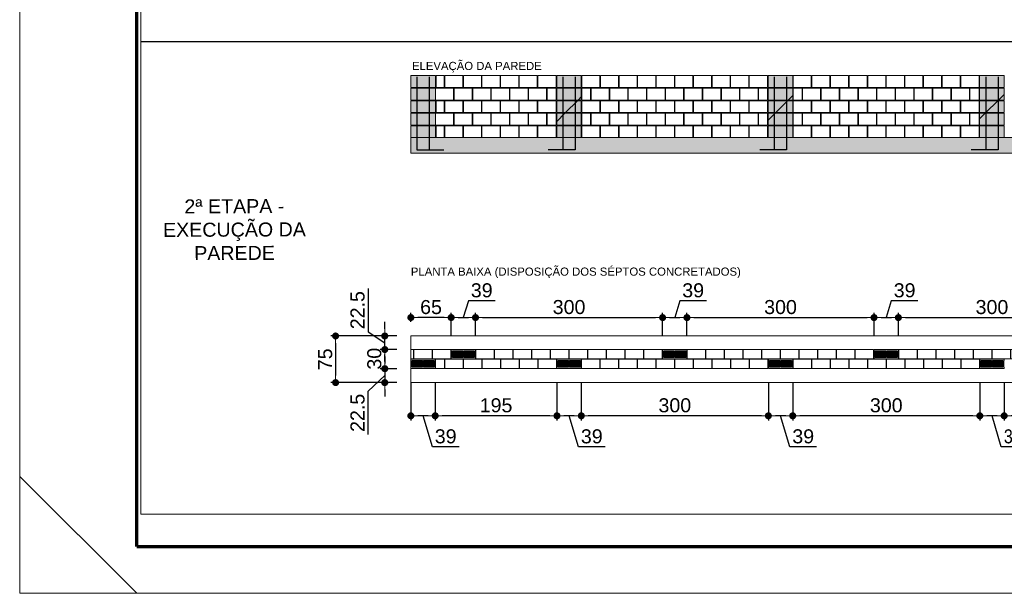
# Model space of a CAD drawing. Header units: millimetres. Extents: x 83 to 471, y -739 to 93.
# Tile 25 of 185: x 94 to 115, y -641 to -629. Entities that reach past the tile are written whole.
import ezdxf
from ezdxf.enums import TextEntityAlignment as Align

# ---------------------------------------------------------------- set-up
doc = ezdxf.new("R2010")
doc.units = ezdxf.units.MM
for name, color, linetype, lineweight in [('.', 7, 'Continuous', 5), ('__MAGNUS.Cota', 30, 'Continuous', 9), ('__MAGNUS.Margem', 7, 'Continuous', 70), ('__MAGNUS.Selo', 7, 'Continuous', 30), ('ALVEOLOS', 7, 'Continuous', 9), ('COTAS', 250, 'Continuous', 5), ('ELE_REF_NOME_PORTICO', 7, 'Continuous', 9), ('MEIA_PECA', 7, 'Continuous', 0), ('PECA_COMPLETA', 7, 'Continuous', 0), ('PECA_DE_PREENCHIMENTO', 7, 'Continuous', 0), ('PREEN_ALVEOLOS', 7, 'Continuous', 9), ('ROTULOS_VERTICAIS', 7, 'Continuous', 9), ('VIG_FACES', 186, 'Continuous', 9)]:
    doc.layers.add(name, color=color, linetype=linetype, lineweight=lineweight)
doc.layers.add('PGCR_Arq_TEXTO', color=7, linetype='Continuous')
doc.styles.add('Arial', font='arial.ttf')
doc.styles.add('Arial Narrow', font='ARIALN.TTF')
doc.dimstyles.new('Copy of UM_75.000000', dxfattribs={"dimtxt": 0.3, "dimasz": 0.15, "dimexe": 0.1, "dimexo": 0.3, "dimgap": 0.07, "dimtad": 1, "dimdec": 0, "dimlfac": 75, "dimzin": 0, "dimdsep": 46, "dimtxsty": 'Arial', "dimblk": 'DOT', "dimcen": 0.09, "dimdle": 0.1, "dimclrd": 30, "dimclre": 30, "dimclrt": 7, "dimadec": 1, "dimazin": 2, "dimtfac": 1, "dimtdec": 0, "dimtofl": 0, "dimtmove": 0, "dimatfit": 3, "dimldrblk": 'DOT', "dimfxl": 1, "dimtolj": 1, "dimarcsym": 0})

# ---------------------------------------------------------------- blocks, each defined once
blk = doc.blocks.new('*U1866')
at = {"layer": '__MAGNUS.Margem', "lineweight": 9}
for p, q in [((-1005.92, -12.28), (-1005.92, 828.72)), ((-1005.92, 12.72), (-980.92, -12.28)), ((-1005.92, -12.28), (183.08, -12.28))]:
    blk.add_line(p, q, dxfattribs=at)
at = {"layer": '__MAGNUS.Margem', "linetype": 'Continuous'}
for q in [(-980.92, 818.72), (173.08, -2.28)]:
    blk.add_line((-980.92, -2.28), q, dxfattribs=at)
at = {"layer": '__MAGNUS.Selo', "style": 'Arial Narrow', "width": 1}
for tag, height, p in [('PROPRIETÁRIO', 3.4, (17.21, 48.91)), ('EDIFICAÇÃORESIDENCIAL', 3.4, (17.21, 40.61)), ('ESTRUTURAL', 3.4, (17.8, 20.69)), ('ANTEPROJETO', 2.43, (111.69, 13.5)), ('ARQ01/01', 5.5, (139.44, 9.5)), ('INDICADA', 2.43, (111.53, 8))]:
    blk.add_attdef(tag, text='', height=height, dxfattribs=at).set_placement(p, align=Align.MIDDLE_LEFT)
at = {"layer": '__MAGNUS.Selo', "lineweight": 30, "flags": 104}
for tag, p in [('ENDEREÇODAOBRA', (17.21, 33.54)), ('ENDEREÇODAOBRA', (17.21, 27.87)), ('TÍTULO', (17.21, 10.8))]:
    blk.add_attdef(tag, text='', height=3.4, dxfattribs=at).set_placement(p, align=Align.MIDDLE_LEFT)
blk = doc.blocks.new('prumada')
at = {"layer": '.'}
h = blk.add_hatch(dxfattribs=at)
h.set_pattern_fill('ANSI31', color=256)
h.paths.add_polyline_path([(-0.525, 0.789), (-0.525, 0.536), (0, 0.536), (0, 0.789), (-0.525, 0.789), (-0.525, 0.789)])
h.paths.add_polyline_path([(-0.525, 1.057), (-0.525, 0.804), (0, 0.804), (0, 1.057), (-0.525, 1.057), (-0.525, 1.057)])
h.paths.add_polyline_path([(-0.525, 0.521), (-0.525, 0.268), (0, 0.268), (0, 0.521), (-0.525, 0.521), (-0.525, 0.521)])
h.paths.add_polyline_path([(-0.525, 0.253), (-0.525, 0), (0, 0), (0, 0.253), (-0.525, 0.253), (-0.525, 0.253)])
h.paths.add_polyline_path([(-0.525, 1.325), (-0.525, 1.072), (0, 1.072), (0, 1.325), (-0.525, 1.325), (-0.525, 1.325)])
h = blk.add_hatch(color=254, dxfattribs=at)
h.dxf.hatch_style = 1
h.paths.add_polyline_path([(-0.525, 0.789), (-0.525, 0.536), (0, 0.536), (0, 0.789), (-0.525, 0.789), (-0.525, 0.789)])
h.paths.add_polyline_path([(-0.525, 1.057), (-0.525, 0.804), (0, 0.804), (0, 1.057), (-0.525, 1.057), (-0.525, 1.057)])
h.paths.add_polyline_path([(-0.525, 0.521), (-0.525, 0.268), (0, 0.268), (0, 0.521), (-0.525, 0.521), (-0.525, 0.521)])
h.paths.add_polyline_path([(-0.525, 0.253), (-0.525, 0), (0, 0), (0, 0.253), (-0.525, 0.253), (-0.525, 0.253)])
h.paths.add_polyline_path([(-0.525, 1.325), (-0.525, 1.072), (0, 1.072), (0, 1.325), (-0.525, 1.325), (-0.525, 1.325)])
for points in [[(-0.394, 1.3), (-0.394, -0.26), (-0.705, -0.26)], [(-0.131, 1.3), (-0.131, -0.26), (-0.442, -0.26)]]:
    blk.add_lwpolyline(points)
at = {"layer": 'PECA_COMPLETA'}
for points in [[(-0.525, 1.325), (-0.525, 1.072), (0, 1.072), (0, 1.325), (-0.525, 1.325)], [(-0.525, 1.057), (-0.525, 0.804), (0, 0.804), (0, 1.057), (-0.525, 1.057)], [(-0.525, 0.789), (-0.525, 0.536), (0, 0.536), (0, 0.789), (-0.525, 0.789)], [(-0.525, 0.521), (-0.525, 0.268), (0, 0.268), (0, 0.521), (-0.525, 0.521)], [(-0.525, 0.253), (-0.525, 0), (0, 0), (0, 0.253), (-0.525, 0.253)]]:
    blk.add_lwpolyline(points, close=True, dxfattribs=at)
blk = doc.blocks.new('blocoss50')
at = {"layer": 'MEIA_PECA'}
for points in [[(-0.467, -0.268), (-0.467, -0.521), (-0.274, -0.521), (-0.274, -0.268), (-0.467, -0.268)], [(-0.467, -0.804), (-0.467, -1.057), (-0.274, -1.057), (-0.274, -0.804), (-0.467, -0.804)]]:
    blk.add_lwpolyline(points, close=True, dxfattribs=at)
at = {"layer": 'PECA_COMPLETA'}
for points in [[(-4.243, 0), (-4.243, -0.253), (-3.857, -0.253), (-3.857, 0), (-4.243, 0)], [(-3.846, 0), (-3.846, -0.253), (-3.459, -0.253), (-3.459, 0), (-3.846, 0)], [(-3.448, 0), (-3.448, -0.253), (-3.062, -0.253), (-3.062, 0), (-3.448, 0)], [(-3.051, 0), (-3.051, -0.253), (-2.664, -0.253), (-2.664, 0), (-3.051, 0)], [(-2.653, 0), (-2.653, -0.253), (-2.266, -0.253), (-2.266, 0), (-2.653, 0)], [(-2.256, 0), (-2.256, -0.253), (-1.869, -0.253), (-1.869, 0), (-2.256, 0)], [(-1.858, 0), (-1.858, -0.253), (-1.471, -0.253), (-1.471, 0), (-1.858, 0)], [(-1.461, 0), (-1.461, -0.253), (-1.074, -0.253), (-1.074, 0), (-1.461, 0)], [(-1.063, 0), (-1.063, -0.253), (-0.676, -0.253), (-0.676, 0), (-1.063, 0)], [(-0.666, 0), (-0.666, -0.253), (-0.274, -0.253), (-0.274, 0), (-0.666, 0)], [(-4.243, -0.268), (-4.243, -0.521), (-4.055, -0.521), (-4.055, -0.268)], [(-4.044, -0.268), (-4.044, -0.521), (-3.658, -0.521), (-3.658, -0.268), (-4.044, -0.268)], [(-3.647, -0.268), (-3.647, -0.521), (-3.26, -0.521), (-3.26, -0.268), (-3.647, -0.268)], [(-3.249, -0.268), (-3.249, -0.521), (-2.863, -0.521), (-2.863, -0.268), (-3.249, -0.268)], [(-2.852, -0.268), (-2.852, -0.521), (-2.465, -0.521), (-2.465, -0.268), (-2.852, -0.268)], [(-2.454, -0.268), (-2.454, -0.521), (-2.068, -0.521), (-2.068, -0.268), (-2.454, -0.268)], [(-2.057, -0.268), (-2.057, -0.521), (-1.67, -0.521), (-1.67, -0.268), (-2.057, -0.268)], [(-1.659, -0.268), (-1.659, -0.521), (-1.273, -0.521), (-1.273, -0.268), (-1.659, -0.268)], [(-1.262, -0.268), (-1.262, -0.521), (-0.875, -0.521), (-0.875, -0.268), (-1.262, -0.268)], [(-0.864, -0.268), (-0.864, -0.521), (-0.478, -0.521), (-0.478, -0.268), (-0.864, -0.268)], [(-4.243, -0.536), (-4.243, -0.789), (-3.857, -0.789), (-3.857, -0.536), (-4.243, -0.536)], [(-3.846, -0.536), (-3.846, -0.789), (-3.459, -0.789), (-3.459, -0.536), (-3.846, -0.536)], [(-3.448, -0.536), (-3.448, -0.789), (-3.062, -0.789), (-3.062, -0.536), (-3.448, -0.536)], [(-3.051, -0.536), (-3.051, -0.789), (-2.664, -0.789), (-2.664, -0.536), (-3.051, -0.536)], [(-2.653, -0.536), (-2.653, -0.789), (-2.266, -0.789), (-2.266, -0.536), (-2.653, -0.536)], [(-2.256, -0.536), (-2.256, -0.789), (-1.869, -0.789), (-1.869, -0.536), (-2.256, -0.536)], [(-1.858, -0.536), (-1.858, -0.789), (-1.471, -0.789), (-1.471, -0.536), (-1.858, -0.536)], [(-1.461, -0.536), (-1.461, -0.789), (-1.074, -0.789), (-1.074, -0.536), (-1.461, -0.536)], [(-1.063, -0.536), (-1.063, -0.789), (-0.676, -0.789), (-0.676, -0.536), (-1.063, -0.536)], [(-0.666, -0.536), (-0.666, -0.789), (-0.274, -0.789), (-0.274, -0.536), (-0.666, -0.536)], [(-4.243, -0.804), (-4.243, -1.057), (-4.055, -1.057), (-4.055, -0.804)], [(-4.044, -0.804), (-4.044, -1.057), (-3.658, -1.057), (-3.658, -0.804), (-4.044, -0.804)], [(-3.647, -0.804), (-3.647, -1.057), (-3.26, -1.057), (-3.26, -0.804), (-3.647, -0.804)], [(-3.249, -0.804), (-3.249, -1.057), (-2.863, -1.057), (-2.863, -0.804), (-3.249, -0.804)], [(-2.852, -0.804), (-2.852, -1.057), (-2.465, -1.057), (-2.465, -0.804), (-2.852, -0.804)], [(-2.454, -0.804), (-2.454, -1.057), (-2.068, -1.057), (-2.068, -0.804), (-2.454, -0.804)], [(-2.057, -0.804), (-2.057, -1.057), (-1.67, -1.057), (-1.67, -0.804), (-2.057, -0.804)], [(-1.659, -0.804), (-1.659, -1.057), (-1.273, -1.057), (-1.273, -0.804), (-1.659, -0.804)], [(-1.262, -0.804), (-1.262, -1.057), (-0.875, -1.057), (-0.875, -0.804), (-1.262, -0.804)], [(-0.864, -0.804), (-0.864, -1.057), (-0.478, -1.057), (-0.478, -0.804), (-0.864, -0.804)], [(-4.243, -1.072), (-4.243, -1.325), (-3.857, -1.325), (-3.857, -1.072), (-4.243, -1.072)], [(-3.846, -1.072), (-3.846, -1.325), (-3.459, -1.325), (-3.459, -1.072), (-3.846, -1.072)], [(-3.448, -1.072), (-3.448, -1.325), (-3.062, -1.325), (-3.062, -1.072), (-3.448, -1.072)], [(-3.051, -1.072), (-3.051, -1.325), (-2.664, -1.325), (-2.664, -1.072), (-3.051, -1.072)], [(-2.653, -1.072), (-2.653, -1.325), (-2.266, -1.325), (-2.266, -1.072), (-2.653, -1.072)], [(-2.256, -1.072), (-2.256, -1.325), (-1.869, -1.325), (-1.869, -1.072), (-2.256, -1.072)], [(-1.858, -1.072), (-1.858, -1.325), (-1.471, -1.325), (-1.471, -1.072), (-1.858, -1.072)], [(-1.461, -1.072), (-1.461, -1.325), (-1.074, -1.325), (-1.074, -1.072), (-1.461, -1.072)], [(-1.063, -1.072), (-1.063, -1.325), (-0.676, -1.325), (-0.676, -1.072), (-1.063, -1.072)], [(-0.666, -1.072), (-0.666, -1.325), (-0.274, -1.325), (-0.274, -1.072), (-0.666, -1.072)]]:
    blk.add_lwpolyline(points, close=True, dxfattribs=at)
blk = doc.blocks.new('bloco 8 furos')
at = {"layer": 'PECA_COMPLETA'}
blk.add_lwpolyline([(0, 0.1), (0.392, 0.1), (0.392, -0.1), (0, -0.1)], close=True, dxfattribs=at)
blk = doc.blocks.new('*U4707')
blk.add_blockref('bloco 8 furos', (-0.196, 0))
blk = doc.blocks.new('*U4706')
at = {"color": 0, "linetype": 'ByBlock', "lineweight": -2, "transparency": 16777216}
for p in [(-3.589, 0), (-3.19, 0), (-2.792, 0), (-2.393, 0), (-1.994, 0), (-1.595, 0), (-1.196, 0), (-0.798, 0), (-0.399, 0), (0, 0)]:
    blk.add_blockref('*U4707', p, dxfattribs=at)
blk = doc.blocks.new('ghghghhfghfgh')
at = {"layer": 'ROTULOS_VERTICAIS'}
h = blk.add_hatch(color=256, dxfattribs=at)
edge = h.paths.add_edge_path(flags=0)
edge.add_arc((-0.438, -0.1), 0.0133, 0, 360)
h = blk.add_hatch(color=256, dxfattribs=at)
edge = h.paths.add_edge_path(flags=0)
edge.add_arc((-0.326, -0.1), 0.0133, 0, 360)
h = blk.add_hatch(color=256, dxfattribs=at)
edge = h.paths.add_edge_path(flags=0)
edge.add_arc((-0.194, -0.1), 0.0133, 0, 360)
h = blk.add_hatch(color=256, dxfattribs=at)
edge = h.paths.add_edge_path(flags=0)
edge.add_arc((-0.082, -0.1), 0.0133, 0, 360)
at = {"layer": 'ALVEOLOS'}
for p, q in [((-0.52, 0), (0, 0)), ((0, -0.2), (-0.52, -0.2))]:
    blk.add_line(p, q, dxfattribs=at)
for points in [[(-0.52, 0), (-0.52, -0.027), (-0.513, -0.027), (-0.513, -0.173)], [(0, 0), (0, -0.027), (-0.007, -0.027), (-0.007, -0.173)], [(-0.52, -0.2), (-0.52, -0.173), (-0.513, -0.173)], [(0, -0.2), (0, -0.173), (-0.007, -0.173)]]:
    blk.add_lwpolyline(points, dxfattribs=at)
for points in [[(-0.493, -0.173), (-0.271, -0.173), (-0.271, -0.027), (-0.493, -0.027)], [(-0.249, -0.173), (-0.027, -0.173), (-0.027, -0.027), (-0.249, -0.027)]]:
    blk.add_lwpolyline(points, close=True, dxfattribs=at)
at = {"layer": 'PREEN_ALVEOLOS'}
for p, q in [((-0.493, -0.142), (-0.378, -0.027)), ((-0.493, -0.086), (-0.434, -0.027)), ((-0.493, -0.029), (-0.491, -0.027)), ((-0.493, -0.057), (-0.463, -0.027)), ((-0.493, -0.114), (-0.406, -0.027)), ((-0.493, -0.171), (-0.349, -0.027)), ((-0.468, -0.173), (-0.321, -0.027)), ((-0.44, -0.173), (-0.293, -0.027)), ((-0.411, -0.173), (-0.271, -0.033)), ((-0.383, -0.173), (-0.271, -0.061)), ((-0.355, -0.173), (-0.271, -0.089)), ((-0.326, -0.173), (-0.271, -0.118)), ((-0.298, -0.173), (-0.271, -0.146)), ((-0.249, -0.142), (-0.134, -0.027)), ((-0.249, -0.086), (-0.19, -0.027)), ((-0.249, -0.029), (-0.247, -0.027)), ((-0.249, -0.057), (-0.219, -0.027)), ((-0.249, -0.114), (-0.162, -0.027)), ((-0.249, -0.171), (-0.105, -0.027)), ((-0.224, -0.173), (-0.077, -0.027)), ((-0.196, -0.173), (-0.049, -0.027)), ((-0.167, -0.173), (-0.027, -0.033)), ((-0.139, -0.173), (-0.027, -0.061)), ((-0.111, -0.173), (-0.027, -0.089)), ((-0.082, -0.173), (-0.027, -0.118)), ((-0.054, -0.173), (-0.027, -0.146))]:
    blk.add_line(p, q, dxfattribs=at)
at = {"layer": 'ROTULOS_VERTICAIS'}
for centre in [(-0.438, -0.1), (-0.326, -0.1), (-0.194, -0.1), (-0.082, -0.1)]:
    blk.add_circle(centre, 0.0133, dxfattribs=at)
blk = doc.blocks.new('_DOT')
at = {"layer": '__MAGNUS.Cota', "linetype": 'ByBlock'}
blk.add_line((-0.5, 0), (-1, 0), dxfattribs=at)
at = {"layer": '__MAGNUS.Cota', "linetype": 'ByBlock', "const_width": 0.5}
blk.add_lwpolyline([(-0.25, 0, 1), (0.25, 0, 1)], format="xyb", close=True, dxfattribs=at)
blk = doc.blocks.new('*D4708')
at = {"layer": 'COTAS', "color": 30, "lineweight": -2}
for p, q in [((112.656, -634.709), (112.548, -635.067)), ((113.226, -634.709), (112.656, -634.709)), ((112.288, -635.45), (112.288, -634.967)), ((112.808, -635.45), (112.808, -634.967)), ((112.438, -635.067), (112.658, -635.067))]:
    blk.add_line(p, q, dxfattribs=at)
at = {"layer": 'Defpoints', "color": 0}
for p in [(112.808, -635.067), (112.288, -635.75), (112.808, -635.75)]:
    blk.add_point(p, dxfattribs=at)
at = {"layer": 'COTAS', "color": 30, "linetype": 'ByBlock', "lineweight": -2, "xscale": 0.15, "yscale": 0.15, "zscale": 0.15, "rotation": 180}
blk.add_blockref('_DOT', (112.288, -635.067), dxfattribs=at)
at = {"layer": 'COTAS', "color": 30, "linetype": 'ByBlock', "lineweight": -2, "xscale": 0.15, "yscale": 0.15, "zscale": 0.15}
blk.add_blockref('_DOT', (112.808, -635.067), dxfattribs=at)
at = {"layer": 'COTAS', "color": 7, "insert": (112.941, -634.486), "char_height": 0.3, "attachment_point": 5, "style": 'Arial'}
blk.add_mtext('\\A1;39', dxfattribs=at)
blk = doc.blocks.new('*D4709')
at = {"layer": 'COTAS', "color": 30, "lineweight": -2}
for p, q in [((112.808, -635.45), (112.808, -634.967)), ((116.805, -635.45), (116.805, -634.967)), ((112.958, -635.067), (116.655, -635.067))]:
    blk.add_line(p, q, dxfattribs=at)
at = {"layer": 'Defpoints', "color": 0}
for p in [(116.805, -635.067), (112.808, -635.75), (116.805, -635.75)]:
    blk.add_point(p, dxfattribs=at)
at = {"layer": 'COTAS', "color": 30, "linetype": 'ByBlock', "lineweight": -2, "xscale": 0.15, "yscale": 0.15, "zscale": 0.15, "rotation": 180}
blk.add_blockref('_DOT', (112.808, -635.067), dxfattribs=at)
at = {"layer": 'COTAS', "color": 30, "linetype": 'ByBlock', "lineweight": -2, "xscale": 0.15, "yscale": 0.15, "zscale": 0.15}
blk.add_blockref('_DOT', (116.805, -635.067), dxfattribs=at)
at = {"layer": 'COTAS', "color": 7, "insert": (114.807, -634.844), "char_height": 0.3, "attachment_point": 5, "style": 'Arial'}
blk.add_mtext('\\A1;300', dxfattribs=at)
blk = doc.blocks.new('*U4711')
blk.add_blockref('bloco 8 furos', (-0.196, 0))
blk = doc.blocks.new('*U4710')
at = {"color": 0, "linetype": 'ByBlock', "lineweight": -2, "transparency": 16777216}
for p in [(-3.589, 0), (-3.19, 0), (-2.792, 0), (-2.393, 0), (-1.994, 0), (-1.595, 0), (-1.196, 0), (-0.798, 0), (-0.399, 0), (0, 0)]:
    blk.add_blockref('*U4711', p, dxfattribs=at)
blk = doc.blocks.new('*D4712')
at = {"layer": 'COTAS', "color": 30, "lineweight": -2}
for p, q in [((108.139, -634.709), (108.031, -635.067)), ((108.709, -634.709), (108.139, -634.709)), ((107.771, -635.45), (107.771, -634.967)), ((108.291, -635.45), (108.291, -634.967)), ((107.921, -635.067), (108.141, -635.067))]:
    blk.add_line(p, q, dxfattribs=at)
at = {"layer": 'Defpoints', "color": 0}
for p in [(108.291, -635.067), (107.771, -635.75), (108.291, -635.75)]:
    blk.add_point(p, dxfattribs=at)
at = {"layer": 'COTAS', "color": 30, "linetype": 'ByBlock', "lineweight": -2, "xscale": 0.15, "yscale": 0.15, "zscale": 0.15, "rotation": 180}
blk.add_blockref('_DOT', (107.771, -635.067), dxfattribs=at)
at = {"layer": 'COTAS', "color": 30, "linetype": 'ByBlock', "lineweight": -2, "xscale": 0.15, "yscale": 0.15, "zscale": 0.15}
blk.add_blockref('_DOT', (108.291, -635.067), dxfattribs=at)
at = {"layer": 'COTAS', "color": 7, "insert": (108.424, -634.486), "char_height": 0.3, "attachment_point": 5, "style": 'Arial'}
blk.add_mtext('\\A1;39', dxfattribs=at)
blk = doc.blocks.new('*D4713')
at = {"layer": 'COTAS', "color": 30, "lineweight": -2}
for p, q in [((108.291, -635.45), (108.291, -634.967)), ((112.288, -635.45), (112.288, -634.967)), ((108.441, -635.067), (112.138, -635.067))]:
    blk.add_line(p, q, dxfattribs=at)
at = {"layer": 'Defpoints', "color": 0}
for p in [(112.288, -635.067), (108.291, -635.75), (112.288, -635.75)]:
    blk.add_point(p, dxfattribs=at)
at = {"layer": 'COTAS', "color": 30, "linetype": 'ByBlock', "lineweight": -2, "xscale": 0.15, "yscale": 0.15, "zscale": 0.15, "rotation": 180}
blk.add_blockref('_DOT', (108.291, -635.067), dxfattribs=at)
at = {"layer": 'COTAS', "color": 30, "linetype": 'ByBlock', "lineweight": -2, "xscale": 0.15, "yscale": 0.15, "zscale": 0.15}
blk.add_blockref('_DOT', (112.288, -635.067), dxfattribs=at)
at = {"layer": 'COTAS', "color": 7, "insert": (110.29, -634.844), "char_height": 0.3, "attachment_point": 5, "style": 'Arial'}
blk.add_mtext('\\A1;300', dxfattribs=at)
blk = doc.blocks.new('*U4715')
blk.add_blockref('bloco 8 furos', (-0.196, 0))
blk = doc.blocks.new('*U4714')
at = {"color": 0, "linetype": 'ByBlock', "lineweight": -2, "transparency": 16777216}
for p in [(-3.589, 0), (-3.19, 0), (-2.792, 0), (-2.393, 0), (-1.994, 0), (-1.595, 0), (-1.196, 0), (-0.798, 0), (-0.399, 0), (0, 0)]:
    blk.add_blockref('*U4715', p, dxfattribs=at)
blk = doc.blocks.new('*D4716')
at = {"layer": 'COTAS', "color": 30, "lineweight": -2}
for p, q in [((103.622, -634.709), (103.514, -635.067)), ((104.192, -634.709), (103.622, -634.709)), ((103.254, -635.45), (103.254, -634.967)), ((103.774, -635.45), (103.774, -634.967)), ((103.404, -635.067), (103.624, -635.067))]:
    blk.add_line(p, q, dxfattribs=at)
at = {"layer": 'Defpoints', "color": 0}
for p in [(103.774, -635.067), (103.254, -635.75), (103.774, -635.75)]:
    blk.add_point(p, dxfattribs=at)
at = {"layer": 'COTAS', "color": 30, "linetype": 'ByBlock', "lineweight": -2, "xscale": 0.15, "yscale": 0.15, "zscale": 0.15, "rotation": 180}
blk.add_blockref('_DOT', (103.254, -635.067), dxfattribs=at)
at = {"layer": 'COTAS', "color": 30, "linetype": 'ByBlock', "lineweight": -2, "xscale": 0.15, "yscale": 0.15, "zscale": 0.15}
blk.add_blockref('_DOT', (103.774, -635.067), dxfattribs=at)
at = {"layer": 'COTAS', "color": 7, "insert": (103.907, -634.486), "char_height": 0.3, "attachment_point": 5, "style": 'Arial'}
blk.add_mtext('\\A1;39', dxfattribs=at)
blk = doc.blocks.new('*D4717')
at = {"layer": 'COTAS', "color": 30, "lineweight": -2}
for p, q in [((103.774, -635.45), (103.774, -634.967)), ((107.771, -635.45), (107.771, -634.967)), ((103.924, -635.067), (107.621, -635.067))]:
    blk.add_line(p, q, dxfattribs=at)
at = {"layer": 'Defpoints', "color": 0}
for p in [(107.771, -635.067), (103.774, -635.75), (107.771, -635.75)]:
    blk.add_point(p, dxfattribs=at)
at = {"layer": 'COTAS', "color": 30, "linetype": 'ByBlock', "lineweight": -2, "xscale": 0.15, "yscale": 0.15, "zscale": 0.15, "rotation": 180}
blk.add_blockref('_DOT', (103.774, -635.067), dxfattribs=at)
at = {"layer": 'COTAS', "color": 30, "linetype": 'ByBlock', "lineweight": -2, "xscale": 0.15, "yscale": 0.15, "zscale": 0.15}
blk.add_blockref('_DOT', (107.771, -635.067), dxfattribs=at)
at = {"layer": 'COTAS', "color": 7, "insert": (105.773, -634.844), "char_height": 0.3, "attachment_point": 5, "style": 'Arial'}
blk.add_mtext('\\A1;300', dxfattribs=at)
blk = doc.blocks.new('*D4720')
at = {"layer": 'COTAS', "color": 30, "lineweight": -2}
for p, q in [((115.068, -636.458), (115.068, -637.268)), ((119.065, -636.458), (119.065, -637.268)), ((118.915, -637.168), (115.218, -637.168))]:
    blk.add_line(p, q, dxfattribs=at)
at = {"layer": 'Defpoints', "color": 0}
for p in [(115.068, -636.158), (119.065, -636.158), (115.068, -637.168)]:
    blk.add_point(p, dxfattribs=at)
at = {"layer": 'COTAS', "color": 30, "linetype": 'ByBlock', "lineweight": -2, "xscale": 0.15, "yscale": 0.15, "zscale": 0.15, "rotation": 180}
blk.add_blockref('_DOT', (115.068, -637.168), dxfattribs=at)
at = {"layer": 'COTAS', "color": 30, "linetype": 'ByBlock', "lineweight": -2, "xscale": 0.15, "yscale": 0.15, "zscale": 0.15}
blk.add_blockref('_DOT', (119.065, -637.168), dxfattribs=at)
at = {"layer": 'COTAS', "color": 7, "insert": (117.066, -636.945), "char_height": 0.3, "attachment_point": 5, "style": 'Arial'}
blk.add_mtext('\\A1;300', dxfattribs=at)
blk = doc.blocks.new('*D4721')
at = {"layer": 'COTAS', "color": 30, "lineweight": -2}
for p, q in [((114.548, -636.458), (114.548, -637.268)), ((115.068, -636.458), (115.068, -637.268)), ((114.918, -637.168), (114.698, -637.168)), ((115.007, -637.833), (114.808, -637.168)), ((115.577, -637.833), (115.007, -637.833))]:
    blk.add_line(p, q, dxfattribs=at)
at = {"layer": 'Defpoints', "color": 0}
for p in [(114.548, -636.158), (115.068, -636.158), (114.548, -637.168)]:
    blk.add_point(p, dxfattribs=at)
at = {"layer": 'COTAS', "color": 30, "linetype": 'ByBlock', "lineweight": -2, "xscale": 0.15, "yscale": 0.15, "zscale": 0.15, "rotation": 180}
blk.add_blockref('_DOT', (114.548, -637.168), dxfattribs=at)
at = {"layer": 'COTAS', "color": 30, "linetype": 'ByBlock', "lineweight": -2, "xscale": 0.15, "yscale": 0.15, "zscale": 0.15}
blk.add_blockref('_DOT', (115.068, -637.168), dxfattribs=at)
at = {"layer": 'COTAS', "color": 7, "insert": (115.292, -637.609), "char_height": 0.3, "attachment_point": 5, "style": 'Arial'}
blk.add_mtext('\\A1;39', dxfattribs=at)
blk = doc.blocks.new('*D4724')
at = {"layer": 'COTAS', "color": 30, "lineweight": -2}
for p, q in [((110.551, -636.458), (110.551, -637.268)), ((114.548, -636.458), (114.548, -637.268)), ((114.398, -637.168), (110.701, -637.168))]:
    blk.add_line(p, q, dxfattribs=at)
at = {"layer": 'Defpoints', "color": 0}
for p in [(110.551, -636.158), (114.548, -636.158), (110.551, -637.168)]:
    blk.add_point(p, dxfattribs=at)
at = {"layer": 'COTAS', "color": 30, "linetype": 'ByBlock', "lineweight": -2, "xscale": 0.15, "yscale": 0.15, "zscale": 0.15, "rotation": 180}
blk.add_blockref('_DOT', (110.551, -637.168), dxfattribs=at)
at = {"layer": 'COTAS', "color": 30, "linetype": 'ByBlock', "lineweight": -2, "xscale": 0.15, "yscale": 0.15, "zscale": 0.15}
blk.add_blockref('_DOT', (114.548, -637.168), dxfattribs=at)
at = {"layer": 'COTAS', "color": 7, "insert": (112.549, -636.945), "char_height": 0.3, "attachment_point": 5, "style": 'Arial'}
blk.add_mtext('\\A1;300', dxfattribs=at)
blk = doc.blocks.new('*D4725')
at = {"layer": 'COTAS', "color": 30, "lineweight": -2}
for p, q in [((110.031, -636.458), (110.031, -637.268)), ((110.551, -636.458), (110.551, -637.268)), ((110.401, -637.168), (110.181, -637.168)), ((110.49, -637.833), (110.291, -637.168)), ((111.06, -637.833), (110.49, -637.833))]:
    blk.add_line(p, q, dxfattribs=at)
at = {"layer": 'Defpoints', "color": 0}
for p in [(110.031, -636.158), (110.551, -636.158), (110.031, -637.168)]:
    blk.add_point(p, dxfattribs=at)
at = {"layer": 'COTAS', "color": 30, "linetype": 'ByBlock', "lineweight": -2, "xscale": 0.15, "yscale": 0.15, "zscale": 0.15, "rotation": 180}
blk.add_blockref('_DOT', (110.031, -637.168), dxfattribs=at)
at = {"layer": 'COTAS', "color": 30, "linetype": 'ByBlock', "lineweight": -2, "xscale": 0.15, "yscale": 0.15, "zscale": 0.15}
blk.add_blockref('_DOT', (110.551, -637.168), dxfattribs=at)
at = {"layer": 'COTAS', "color": 7, "insert": (110.775, -637.609), "char_height": 0.3, "attachment_point": 5, "style": 'Arial'}
blk.add_mtext('\\A1;39', dxfattribs=at)
blk = doc.blocks.new('*U4723')
blk.add_blockref('bloco 8 furos', (-0.196, 0))
blk = doc.blocks.new('*U4722')
at = {"color": 0, "linetype": 'ByBlock', "lineweight": -2, "transparency": 16777216}
for p in [(-3.589, 0), (-3.19, 0), (-2.792, 0), (-2.393, 0), (-1.994, 0), (-1.595, 0), (-1.196, 0), (-0.798, 0), (-0.399, 0), (0, 0)]:
    blk.add_blockref('*U4723', p, dxfattribs=at)
blk = doc.blocks.new('*D4728')
at = {"layer": 'COTAS', "color": 30, "lineweight": -2}
for p, q in [((106.034, -636.458), (106.034, -637.268)), ((110.031, -636.458), (110.031, -637.268)), ((109.881, -637.168), (106.184, -637.168))]:
    blk.add_line(p, q, dxfattribs=at)
at = {"layer": 'Defpoints', "color": 0}
for p in [(106.034, -636.158), (110.031, -636.158), (106.034, -637.168)]:
    blk.add_point(p, dxfattribs=at)
at = {"layer": 'COTAS', "color": 30, "linetype": 'ByBlock', "lineweight": -2, "xscale": 0.15, "yscale": 0.15, "zscale": 0.15, "rotation": 180}
blk.add_blockref('_DOT', (106.034, -637.168), dxfattribs=at)
at = {"layer": 'COTAS', "color": 30, "linetype": 'ByBlock', "lineweight": -2, "xscale": 0.15, "yscale": 0.15, "zscale": 0.15}
blk.add_blockref('_DOT', (110.031, -637.168), dxfattribs=at)
at = {"layer": 'COTAS', "color": 7, "insert": (108.032, -636.945), "char_height": 0.3, "attachment_point": 5, "style": 'Arial'}
blk.add_mtext('\\A1;300', dxfattribs=at)
blk = doc.blocks.new('*D4729')
at = {"layer": 'COTAS', "color": 30, "lineweight": -2}
for p, q in [((105.514, -636.458), (105.514, -637.268)), ((106.034, -636.458), (106.034, -637.268)), ((105.884, -637.168), (105.664, -637.168)), ((105.973, -637.833), (105.774, -637.168)), ((106.543, -637.833), (105.973, -637.833))]:
    blk.add_line(p, q, dxfattribs=at)
at = {"layer": 'Defpoints', "color": 0}
for p in [(105.514, -636.158), (106.034, -636.158), (105.514, -637.168)]:
    blk.add_point(p, dxfattribs=at)
at = {"layer": 'COTAS', "color": 30, "linetype": 'ByBlock', "lineweight": -2, "xscale": 0.15, "yscale": 0.15, "zscale": 0.15, "rotation": 180}
blk.add_blockref('_DOT', (105.514, -637.168), dxfattribs=at)
at = {"layer": 'COTAS', "color": 30, "linetype": 'ByBlock', "lineweight": -2, "xscale": 0.15, "yscale": 0.15, "zscale": 0.15}
blk.add_blockref('_DOT', (106.034, -637.168), dxfattribs=at)
at = {"layer": 'COTAS', "color": 7, "insert": (106.258, -637.609), "char_height": 0.3, "attachment_point": 5, "style": 'Arial'}
blk.add_mtext('\\A1;39', dxfattribs=at)
blk = doc.blocks.new('*U4727')
blk.add_blockref('bloco 8 furos', (-0.196, 0))
blk = doc.blocks.new('*U4726')
at = {"color": 0, "linetype": 'ByBlock', "lineweight": -2, "transparency": 16777216}
for p in [(-3.589, 0), (-3.19, 0), (-2.792, 0), (-2.393, 0), (-1.994, 0), (-1.595, 0), (-1.196, 0), (-0.798, 0), (-0.399, 0), (0, 0)]:
    blk.add_blockref('*U4727', p, dxfattribs=at)
blk = doc.blocks.new('*D4732')
at = {"layer": 'COTAS', "color": 30, "lineweight": -2}
for p, q in [((102.913, -636.458), (102.913, -637.268)), ((105.514, -636.458), (105.514, -637.268)), ((105.364, -637.168), (103.063, -637.168))]:
    blk.add_line(p, q, dxfattribs=at)
at = {"layer": 'Defpoints', "color": 0}
for p in [(102.913, -636.158), (105.514, -636.158), (102.913, -637.168)]:
    blk.add_point(p, dxfattribs=at)
at = {"layer": 'COTAS', "color": 30, "linetype": 'ByBlock', "lineweight": -2, "xscale": 0.15, "yscale": 0.15, "zscale": 0.15, "rotation": 180}
blk.add_blockref('_DOT', (102.913, -637.168), dxfattribs=at)
at = {"layer": 'COTAS', "color": 30, "linetype": 'ByBlock', "lineweight": -2, "xscale": 0.15, "yscale": 0.15, "zscale": 0.15}
blk.add_blockref('_DOT', (105.514, -637.168), dxfattribs=at)
at = {"layer": 'COTAS', "color": 7, "insert": (104.213, -636.945), "char_height": 0.3, "attachment_point": 5, "style": 'Arial'}
blk.add_mtext('\\A1;195', dxfattribs=at)
blk = doc.blocks.new('*D4733')
at = {"layer": 'COTAS', "color": 30, "lineweight": -2}
for p, q in [((102.393, -636.458), (102.393, -637.268)), ((102.913, -636.458), (102.913, -637.268)), ((102.763, -637.168), (102.543, -637.168)), ((102.852, -637.833), (102.653, -637.168)), ((103.422, -637.833), (102.852, -637.833))]:
    blk.add_line(p, q, dxfattribs=at)
at = {"layer": 'Defpoints', "color": 0}
for p in [(102.393, -636.158), (102.913, -636.158), (102.393, -637.168)]:
    blk.add_point(p, dxfattribs=at)
at = {"layer": 'COTAS', "color": 30, "linetype": 'ByBlock', "lineweight": -2, "xscale": 0.15, "yscale": 0.15, "zscale": 0.15, "rotation": 180}
blk.add_blockref('_DOT', (102.393, -637.168), dxfattribs=at)
at = {"layer": 'COTAS', "color": 30, "linetype": 'ByBlock', "lineweight": -2, "xscale": 0.15, "yscale": 0.15, "zscale": 0.15}
blk.add_blockref('_DOT', (102.913, -637.168), dxfattribs=at)
at = {"layer": 'COTAS', "color": 7, "insert": (103.137, -637.609), "char_height": 0.3, "attachment_point": 5, "style": 'Arial'}
blk.add_mtext('\\A1;39', dxfattribs=at)
blk = doc.blocks.new('*D4738')
at = {"layer": 'COTAS', "color": 30, "lineweight": -2}
for p, q in [((102.393, -635.16), (102.393, -634.967)), ((103.254, -635.45), (103.254, -634.967)), ((103.104, -635.067), (102.543, -635.067))]:
    blk.add_line(p, q, dxfattribs=at)
at = {"layer": 'Defpoints', "color": 0}
for p in [(102.393, -635.067), (102.393, -635.46), (103.254, -635.75)]:
    blk.add_point(p, dxfattribs=at)
at = {"layer": 'COTAS', "color": 30, "linetype": 'ByBlock', "lineweight": -2, "xscale": 0.15, "yscale": 0.15, "zscale": 0.15, "rotation": 180}
blk.add_blockref('_DOT', (102.393, -635.067), dxfattribs=at)
at = {"layer": 'COTAS', "color": 30, "linetype": 'ByBlock', "lineweight": -2, "xscale": 0.15, "yscale": 0.15, "zscale": 0.15}
blk.add_blockref('_DOT', (103.254, -635.067), dxfattribs=at)
at = {"layer": 'COTAS', "color": 7, "insert": (102.824, -634.844), "char_height": 0.3, "attachment_point": 5, "style": 'Arial'}
blk.add_mtext('\\A1;65', dxfattribs=at)
blk = doc.blocks.new('*D4739')
at = {"layer": 'COTAS', "color": 30, "lineweight": -2}
for p, q in [((101.836, -635.601), (101.836, -635.451)), ((102.093, -635.751), (101.736, -635.751)), ((102.093, -636.16), (101.736, -636.16)), ((101.836, -636.31), (101.836, -636.46))]:
    blk.add_line(p, q, dxfattribs=at)
at = {"layer": 'Defpoints', "color": 0}
for p in [(102.393, -635.751), (101.836, -636.16), (102.393, -636.16)]:
    blk.add_point(p, dxfattribs=at)
at = {"layer": 'COTAS', "color": 30, "linetype": 'ByBlock', "lineweight": -2, "xscale": 0.15, "yscale": 0.15, "zscale": 0.15}
for p, rotation in [((101.836, -635.751), 270), ((101.836, -636.16), 90)]:
    blk.add_blockref('_DOT', p, dxfattribs=dict(at, rotation=rotation))
at = {"layer": 'COTAS', "color": 7, "insert": (101.613, -635.947), "char_height": 0.3, "attachment_point": 5, "rotation": 90, "style": 'Arial'}
blk.add_mtext('\\A1;\\A1;30', dxfattribs=at)
blk = doc.blocks.new('*D4740')
at = {"layer": 'COTAS', "color": 30, "lineweight": -2}
for p, q in [((102.093, -635.461), (100.686, -635.461)), ((100.786, -635.611), (100.786, -636.308)), ((102.093, -636.458), (100.686, -636.458))]:
    blk.add_line(p, q, dxfattribs=at)
at = {"layer": 'Defpoints', "color": 0}
for p in [(102.393, -635.461), (100.786, -636.458), (102.393, -636.458)]:
    blk.add_point(p, dxfattribs=at)
at = {"layer": 'COTAS', "color": 30, "linetype": 'ByBlock', "lineweight": -2, "xscale": 0.15, "yscale": 0.15, "zscale": 0.15}
for p, rotation in [((100.786, -635.461), 90), ((100.786, -636.458), 270)]:
    blk.add_blockref('_DOT', p, dxfattribs=dict(at, rotation=rotation))
at = {"layer": 'COTAS', "color": 7, "insert": (100.564, -635.96), "char_height": 0.3, "attachment_point": 5, "rotation": 90, "style": 'Arial'}
blk.add_mtext('\\A1;75', dxfattribs=at)
blk = doc.blocks.new('*D4741')
at = {"layer": 'COTAS', "color": 30, "lineweight": -2}
for p, q in [((101.478, -634.446), (101.478, -635.372)), ((101.836, -635.311), (101.836, -635.161)), ((101.478, -635.372), (101.836, -635.606)), ((102.093, -635.461), (101.736, -635.461)), ((101.836, -635.751), (101.836, -635.461)), ((102.093, -635.751), (101.736, -635.751)), ((101.836, -635.901), (101.836, -636.051))]:
    blk.add_line(p, q, dxfattribs=at)
at = {"layer": 'Defpoints', "color": 0}
for p in [(101.836, -635.461), (102.393, -635.461), (102.393, -635.751)]:
    blk.add_point(p, dxfattribs=at)
at = {"layer": 'COTAS', "color": 30, "linetype": 'ByBlock', "lineweight": -2, "xscale": 0.15, "yscale": 0.15, "zscale": 0.15}
for p, rotation in [((101.836, -635.461), 270), ((101.836, -635.751), 90)]:
    blk.add_blockref('_DOT', p, dxfattribs=dict(at, rotation=rotation))
at = {"layer": 'COTAS', "color": 7, "insert": (101.255, -634.909), "char_height": 0.3, "attachment_point": 5, "rotation": 90, "style": 'Arial'}
blk.add_mtext('\\A1;\\A1;22.5', dxfattribs=at)
blk = doc.blocks.new('*D4742')
at = {"layer": 'COTAS', "color": 30, "lineweight": -2}
for p, q in [((101.836, -636.01), (101.836, -635.86)), ((102.093, -636.16), (101.736, -636.16)), ((101.836, -636.16), (101.836, -636.458)), ((101.478, -636.642), (101.836, -636.309)), ((102.093, -636.458), (101.736, -636.458)), ((101.478, -637.569), (101.478, -636.642)), ((101.836, -636.608), (101.836, -636.758))]:
    blk.add_line(p, q, dxfattribs=at)
at = {"layer": 'Defpoints', "color": 0}
for p in [(102.393, -636.16), (101.836, -636.458), (102.393, -636.458)]:
    blk.add_point(p, dxfattribs=at)
at = {"layer": 'COTAS', "color": 30, "linetype": 'ByBlock', "lineweight": -2, "xscale": 0.15, "yscale": 0.15, "zscale": 0.15}
for p, rotation in [((101.836, -636.16), 270), ((101.836, -636.458), 90)]:
    blk.add_blockref('_DOT', p, dxfattribs=dict(at, rotation=rotation))
at = {"layer": 'COTAS', "color": 7, "insert": (101.255, -637.105), "char_height": 0.3, "attachment_point": 5, "rotation": 90, "style": 'Arial'}
blk.add_mtext('\\A1;\\A1;22.5', dxfattribs=at)

msp = doc.modelspace()

# ---------------------------------------------------------------- hatches: boundary and pattern name
at = {"layer": '.', "lineweight": 0}
h = msp.add_hatch(dxfattribs=at)
h.set_pattern_fill('AR-CONC', color=256, scale=0.0015)
h.set_pattern_definition([(50, (10.07631, -374.60226), (0.273277, -0.02390863), [0.028575, -0.314325]), (355, (10.0763, -374.60226), (-0.05286513, 0.28658527), [0.02286, -0.25146088]), (100.45144, (10.09908, -374.60425), (0.22041187, 0.26267663), [0.02428501, -0.26713537]), (46.1842, (10.0763, -374.52606), (0.40661856, -0.0630635), [0.0428625, -0.4714875]), (96.63556, (10.1102, -374.5313), (0.3561062, 0.3711392), [0.03642753, -0.4007034]), (351.18415, (10.0763, -374.52606), (0.3561062, 0.3711392), [0.03428995, -0.3771896]), (21, (10.11441, -374.5451), (0.22742159, -0.1533978), [0.028575, -0.314325]), (326, (10.1144, -374.5451), (0.09270304, 0.27628195), [0.02286, -0.25146]), (71.451445, (10.13336, -374.5579), (0.32012463, 0.12288415), [0.02428501, -0.2671349]), (37.5, (10.07631, -374.60226), (0.004632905, 0.126832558), [0, -0.248412, 0, -0.25527, 0, -0.2524125]), (7.5, (10.07631, -374.60226), (0.100229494, 0.15027086), [0, -0.145542, 0, -0.242697, 0, -0.0962025]), (327.5, (9.99135, -374.60226), (0.203385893, -0.008593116), [0, -0.09525, 0, -0.29718, 0, -0.394335]), (317.5, (9.95325, -374.60226), (0.22219377, 0.03813974), [0, -0.123825, 0, -0.197358, 0, -0.280035])])
h.paths.add_polyline_path([(102.39289, -631.21895), (187.33956, -631.21895), (187.33956, -631.54895), (102.39289, -631.54895), (102.39289, -631.21895)])

# ---------------------------------------------------------------- linework, layer by layer
msp.add_line((194.51797, -629.17112), (96.62457, -629.17112))
at = {"layer": 'MEIA_PECA'}
for points in [[(105.30393, -630.16161), (105.30393, -630.41495), (105.49727, -630.41495), (105.49727, -630.16161), (105.30393, -630.16161)], [(105.30393, -630.69761), (105.30393, -630.95095), (105.49727, -630.95095), (105.49727, -630.69761), (105.30393, -630.69761)]]:
    msp.add_lwpolyline(points, close=True, dxfattribs=at)
at = {"layer": 'PECA_COMPLETA'}
for points in [[(194.51797, -639.2695), (96.62457, -639.2695), (96.62457, -557.92932), (194.51797, -557.92932)], [(102.932, -629.89361), (102.932, -630.14695), (103.10683, -630.14695), (103.10683, -629.89361)], [(103.11767, -629.89361), (103.11767, -630.14695), (103.50433, -630.14695), (103.50433, -629.89361), (103.11767, -629.89361)], [(103.51517, -629.89361), (103.51517, -630.14695), (103.90184, -630.14695), (103.90184, -629.89361), (103.51517, -629.89361)], [(103.91267, -629.89361), (103.91267, -630.14695), (104.29934, -630.14695), (104.29934, -629.89361), (103.91267, -629.89361)], [(104.31018, -629.89361), (104.31018, -630.14695), (104.69684, -630.14695), (104.69684, -629.89361), (104.31018, -629.89361)], [(104.70768, -629.89361), (104.70768, -630.14695), (105.09435, -630.14695), (105.09435, -629.89361), (104.70768, -629.89361)], [(105.10518, -629.89361), (105.10518, -630.14695), (105.49727, -630.14695), (105.49727, -629.89361), (105.10518, -629.89361)], [(102.91892, -630.16161), (102.91892, -630.41495), (103.30558, -630.41495), (103.30558, -630.16161), (102.91892, -630.16161)], [(103.31642, -630.16161), (103.31642, -630.41495), (103.70309, -630.41495), (103.70309, -630.16161), (103.31642, -630.16161)], [(103.71392, -630.16161), (103.71392, -630.41495), (104.10059, -630.41495), (104.10059, -630.16161), (103.71392, -630.16161)], [(104.11142, -630.16161), (104.11142, -630.41495), (104.49809, -630.41495), (104.49809, -630.16161), (104.11142, -630.16161)], [(104.50893, -630.16161), (104.50893, -630.41495), (104.89559, -630.41495), (104.89559, -630.16161), (104.50893, -630.16161)], [(104.90643, -630.16161), (104.90643, -630.41495), (105.2931, -630.41495), (105.2931, -630.16161), (104.90643, -630.16161)], [(102.932, -630.42961), (102.932, -630.68295), (103.10683, -630.68295), (103.10683, -630.42961)], [(103.11767, -630.42961), (103.11767, -630.68295), (103.50433, -630.68295), (103.50433, -630.42961), (103.11767, -630.42961)], [(103.51517, -630.42961), (103.51517, -630.68295), (103.90184, -630.68295), (103.90184, -630.42961), (103.51517, -630.42961)], [(103.91267, -630.42961), (103.91267, -630.68295), (104.29934, -630.68295), (104.29934, -630.42961), (103.91267, -630.42961)], [(104.31018, -630.42961), (104.31018, -630.68295), (104.69684, -630.68295), (104.69684, -630.42961), (104.31018, -630.42961)], [(104.70768, -630.42961), (104.70768, -630.68295), (105.09435, -630.68295), (105.09435, -630.42961), (104.70768, -630.42961)], [(105.10518, -630.42961), (105.10518, -630.68295), (105.49727, -630.68295), (105.49727, -630.42961), (105.10518, -630.42961)], [(102.91892, -630.69761), (102.91892, -630.95095), (103.30558, -630.95095), (103.30558, -630.69761), (102.91892, -630.69761)], [(103.31642, -630.69761), (103.31642, -630.95095), (103.70309, -630.95095), (103.70309, -630.69761), (103.31642, -630.69761)], [(103.71392, -630.69761), (103.71392, -630.95095), (104.10059, -630.95095), (104.10059, -630.69761), (103.71392, -630.69761)], [(104.11142, -630.69761), (104.11142, -630.95095), (104.49809, -630.95095), (104.49809, -630.69761), (104.11142, -630.69761)], [(104.50893, -630.69761), (104.50893, -630.95095), (104.89559, -630.95095), (104.89559, -630.69761), (104.50893, -630.69761)], [(104.90643, -630.69761), (104.90643, -630.95095), (105.2931, -630.95095), (105.2931, -630.69761), (104.90643, -630.69761)], [(102.932, -630.96561), (102.932, -631.21895), (103.10683, -631.21895), (103.10683, -630.96561)], [(103.11767, -630.96561), (103.11767, -631.21895), (103.50433, -631.21895), (103.50433, -630.96561), (103.11767, -630.96561)], [(103.51517, -630.96561), (103.51517, -631.21895), (103.90184, -631.21895), (103.90184, -630.96561), (103.51517, -630.96561)], [(103.91267, -630.96561), (103.91267, -631.21895), (104.29934, -631.21895), (104.29934, -630.96561), (103.91267, -630.96561)], [(104.31018, -630.96561), (104.31018, -631.21895), (104.69684, -631.21895), (104.69684, -630.96561), (104.31018, -630.96561)], [(104.70768, -630.96561), (104.70768, -631.21895), (105.09435, -631.21895), (105.09435, -630.96561), (104.70768, -630.96561)], [(105.10518, -630.96561), (105.10518, -631.21895), (105.49727, -631.21895), (105.49727, -630.96561), (105.10518, -630.96561)], [(102.39289, -635.74953), (102.44805, -635.74953), (102.44805, -635.94953), (102.39289, -635.94953)], [(102.85318, -635.74953), (103.24565, -635.74953), (103.24565, -635.94953), (102.85318, -635.94953)], [(102.92076, -635.95784), (103.11201, -635.95784), (103.11201, -636.15784), (102.92076, -636.15784)]]:
    msp.add_lwpolyline(points, close=True, dxfattribs=at)
at = {"layer": 'PECA_DE_PREENCHIMENTO'}
msp.add_lwpolyline([(102.39289, -631.21895), (187.33956, -631.21895), (187.33956, -631.54895), (102.39289, -631.54895)], close=True, dxfattribs=at)
at = {"layer": 'VIG_FACES'}
for p, q in [((102.39289, -635.45951), (187.33956, -635.45951)), ((102.39289, -635.45951), (102.39289, -636.45617)), ((102.39289, -636.45617), (187.33956, -636.45617))]:
    msp.add_line(p, q, dxfattribs=at)

# ---------------------------------------------------------------- block references
at = {"xscale": -1}
msp.add_blockref('prumada', (102.39289, -631.21895), dxfattribs=at)
for name, p in [('prumada', (106.03356, -631.21895)), ('blocoss50', (110.28783, -629.89361)), ('prumada', (110.55056, -631.21895)), ('blocoss50', (114.80483, -629.89361)), ('prumada', (115.06756, -631.21895)), ('bloco 8 furos', (102.45437, -635.84953)), ('ghghghhfghfgh', (103.77439, -635.74953)), ('*U4714', (107.56642, -635.84953)), ('ghghghhfghfgh', (108.29139, -635.74953)), ('*U4710', (112.08342, -635.84953)), ('ghghghhfghfgh', (112.80839, -635.74953)), ('*U4706', (116.60042, -635.84953)), ('ghghghhfghfgh', (102.91289, -635.95784)), ('bloco 8 furos', (103.11833, -636.05784)), ('bloco 8 furos', (103.51714, -636.05784)), ('bloco 8 furos', (103.91594, -636.05784)), ('bloco 8 furos', (104.31474, -636.05784)), ('bloco 8 furos', (104.71355, -636.05784)), ('bloco 8 furos', (105.11235, -636.05784)), ('ghghghhfghfgh', (106.03356, -635.95784)), ('*U4726', (109.82559, -636.05784)), ('ghghghhfghfgh', (110.55056, -635.95784)), ('*U4722', (114.34259, -636.05784)), ('ghghghhfghfgh', (115.06756, -635.95784))]:
    msp.add_blockref(name, p)
at = {"layer": '__MAGNUS.Selo', "color": 7, "true_color": 0xffffff, "xscale": 0.0999999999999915, "yscale": 0.0999999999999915, "zscale": 0.0999999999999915}
msp.add_blockref('*U1866', (194.62889, -639.73632), dxfattribs=at)

# ---------------------------------------------------------------- texts
at = {"layer": 'ELE_REF_NOME_PORTICO', "style": 'Arial'}
for s, p in [('ELEVAÇÃO DA PAREDE', (102.41721, -629.77231)), ('PLANTA BAIXA (DISPOSIÇÃO DOS SÉPTOS CONCRETADOS)', (102.39289, -634.17105))]:
    msp.add_text(s, height=0.1733333, dxfattribs=at).set_placement(p)
at = {"layer": 'PGCR_Arq_TEXTO', "insert": (98.62435, -633.1861), "char_height": 0.35, "width": 3.8244976, "attachment_point": 5, "rotation": 0.229093, "style": 'Arial'}
msp.add_mtext('{\\H0.857143x;2ª ETAPA - EXECUÇÃO DA PAREDE}', dxfattribs=at)

# ---------------------------------------------------------------- dimensions: what is measured, and where the dimension line sits
at = {"layer": 'COTAS'}
for base, p1, p2, picture, middle in [((103.77439, -635.06718), (103.25439, -635.74953), (103.77439, -635.74953), '*D4716', (103.69187, -634.48563)), ((108.29139, -635.06718), (107.77139, -635.74953), (108.29139, -635.74953), '*D4712', (108.20887, -634.48563)), ((112.80839, -635.06718), (112.28839, -635.74953), (112.80839, -635.74953), '*D4708', (112.72587, -634.48563)), ((102.39289, -635.06718), (103.25439, -635.74953), (102.39289, -635.45951), '*D4738', (102.82364, -634.84401)), ((107.77139, -635.06718), (103.77439, -635.74953), (107.77139, -635.74953), '*D4717', (105.77289, -634.8439)), ((112.28839, -635.06718), (108.29139, -635.74953), (112.28839, -635.74953), '*D4713', (110.28989, -634.8439)), ((116.80539, -635.06718), (112.80839, -635.74953), (116.80539, -635.74953), '*D4709', (114.80689, -634.8439)), ((102.39289, -637.16792), (102.91289, -636.15784), (102.39289, -636.15784), '*D4733', (102.92234, -637.60947)), ((102.91289, -637.16792), (105.51356, -636.15784), (102.91289, -636.15784), '*D4732', (104.21323, -636.94475)), ((105.51356, -637.16792), (106.03356, -636.15784), (105.51356, -636.15784), '*D4729', (106.04301, -637.60947)), ((106.03356, -637.16792), (110.03056, -636.15784), (106.03356, -636.15784), '*D4728', (108.03206, -636.94464)), ((110.03056, -637.16792), (110.55056, -636.15784), (110.03056, -636.15784), '*D4725', (110.56001, -637.60947)), ((110.55056, -637.16792), (114.54756, -636.15784), (110.55056, -636.15784), '*D4724', (112.54906, -636.94464)), ((114.54756, -637.16792), (115.06756, -636.15784), (114.54756, -636.15784), '*D4721', (115.07701, -637.60947)), ((115.06756, -637.16792), (119.06456, -636.15784), (115.06756, -636.15784), '*D4720', (117.06606, -636.94464))]:
    dim = msp.add_linear_dim(base=base, p1=p1, p2=p2, dimstyle='Copy of UM_75.000000', override={"dimtmove": 1}, dxfattribs=at)
    dim.commit()
    dim.dimension.update_dxf_attribs({"geometry": picture, "text_midpoint": middle})
for base, p1, p2, text, override, picture, middle in [((101.83628, -635.46117), (102.39289, -635.7512), (102.39289, -635.46117), '\\A1;22.5', {"dimtxsty": 'Arial', "dimtmove": 1}, '*D4741', (101.4781, -635.30233)), ((101.83628, -636.15951), (102.39289, -635.7512), (102.39289, -636.15951), '\\A1;30', {"dimtxsty": 'Arial'}, '*D4739', (101.83628, -635.94692)), ((101.83628, -636.45784), (102.39289, -636.15951), (102.39289, -636.45784), '\\A1;22.5', {"dimtxsty": 'Arial', "dimtmove": 1}, '*D4742', (101.4781, -636.712))]:
    dim = msp.add_linear_dim(base=base, p1=p1, p2=p2, angle=90, text=text, dimstyle='Copy of UM_75.000000', override=override, dxfattribs=at)
    dim.commit()
    dim.dimension.update_dxf_attribs({"geometry": picture, "text_midpoint": middle, "dimtype": 160})
dim = msp.add_linear_dim(base=(100.78625, -636.45784), p1=(102.39289, -635.46117), p2=(102.39289, -636.45784), angle=90, dimstyle='Copy of UM_75.000000', dxfattribs=at)
dim.commit()
dim.dimension.update_dxf_attribs({"geometry": '*D4740', "text_midpoint": (100.56369, -635.95951)})

doc.saveas('drawing.dxf')
